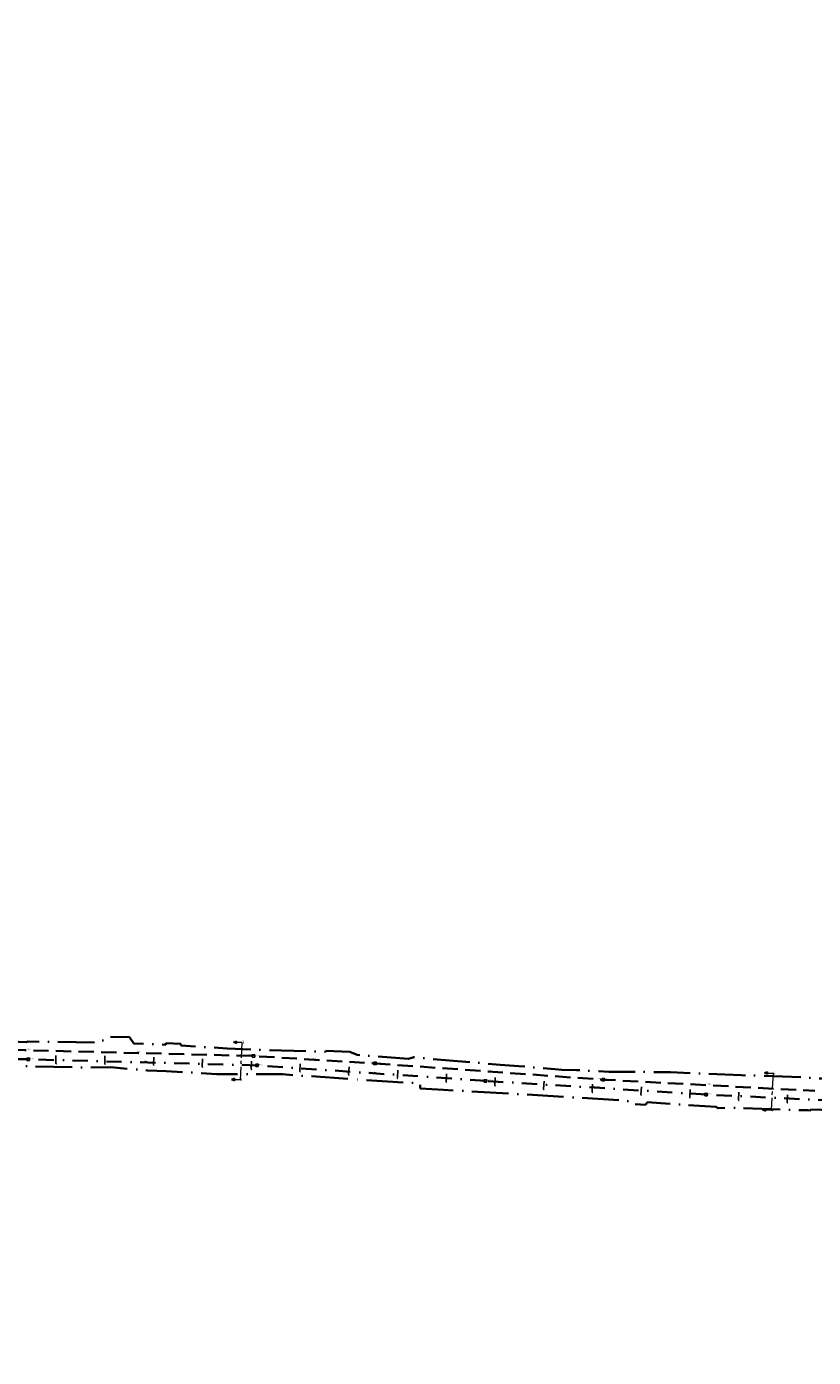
# Model space of a CAD drawing. Header units: metres. Extents: x 0 to 137602, y 0 to 467030.
# Tile 5 of 23: x 133577 to 133835, y 466436 to 466873. Entities that reach past the tile are written whole.
import ezdxf
from ezdxf import colors
from ezdxf.entities.mleader import LeaderData, LeaderLine
from ezdxf.enums import TextEntityAlignment as Align
from ezdxf.math import Vec2, Vec3

# ---------------------------------------------------------------- set-up
doc = ezdxf.new("R2010")
doc.units = ezdxf.units.M
for name, pattern in [('RI-HWA', [7.4, 5, -2.4]), ('RI-HWA_KOLKAANSLUITING', [4.3, 2.5, -1.8]), ('RI-VWA', [11, 5, -3, 0, -3]), ('XX-CENTER', [8, 5, -1, 1, -1]), ('XX-PROJECTGRENS', [18, 12, -3, 0, -3])]:
    doc.linetypes.add(name, pattern=pattern)
for name, color, linetype, lineweight in [('N-WE-KG-GRENS_PROJECT-G', 7, 'XX-PROJECTGRENS', 35), ('N-WE-VH-VERHARDING-T18', 10, 'Continuous', 18), ('X-XX-AL-VERWIJZING-S', 7, 'Continuous', 25), ('X-XX-AL-VERWIJZING_DOORSNEDE-G', 7, 'XX-CENTER', 18)]:
    doc.layers.add(name, color=color, linetype=linetype, lineweight=lineweight)
for name, color, linetype, lineweight, true_color in [('N-WE-RI-HWA_KOLKAANSLUITING-G', 150, 'RI-HWA_KOLKAANSLUITING', 25, 0x007fff), ('N-WE-RI-HWA_RIOOLPUT_INSPECTIEPUT_BETON-S', 150, 'Continuous', 25, 0x007fff), ('N-WE-RI-HWA_STROOMRICHTING-S', 150, 'Continuous', 25, 0x007fff), ('N-WE-RI-HWA_TRANSPORTLEIDING-G', 150, 'RI-HWA', 35, 0x007fff), ('N-WE-RI-VWA-G', 20, 'RI-VWA', 35, 0xff3f00), ('N-WE-RI-VWA_RIOOLPUT_INSPECTIEPUT-S', 20, 'Continuous', 25, 0xff3f00), ('N-WE-RI-VWA_STROOMRICHTING-S', 20, 'Continuous', 25, 0xff3f00)]:
    doc.layers.add(name, color=color, linetype=linetype, lineweight=lineweight, true_color=true_color)
doc.styles.add('NLCS-ISO', font='NLCS-ISO.ttf')
doc.styles.add('NLCS-ISO-M200-T18', font='NLCS-ISO.ttf', dxfattribs={"height": 0.36})

# ---------------------------------------------------------------- blocks, each defined once
blk = doc.blocks.new('SAL-VERWIJZING_DOORSNEDE_LINKS-SO')
for p, q in [((-9, 2), (-14, 0)), ((-14, 0), (-9, -2)), ((-9, -2), (-9, 2)), ((0, 0), (-9, 0))]:
    blk.add_line(p, q)
at = {"lineweight": 50, "style": 'NLCS-ISO'}
blk.add_attdef('...', text='', height=5, dxfattribs=at).set_placement((0, 0.5), align=Align.MIDDLE_LEFT)
blk = doc.blocks.new('N-SRI-PUT_BETON-SO')
blk.add_hatch(color=256).paths.add_polyline_path([(1.4, 1.4, 0.664858), (-2, 0), (-2, 0, 0.196534), (-1.4, -1.4)])
at = {"lineweight": -3, "flags": 128}
blk.add_lwpolyline([(2, -2), (2, 2), (-2, 2), (-2, -2)], close=True, dxfattribs=at)
at = {"lineweight": -3}
blk.add_circle((0, 0), 2, dxfattribs=at)
blk = doc.blocks.new('*U374')
at = {"ltscale": 0.1, "char_height": 1.8, "style": 'NLCS-ISO'}
for s, insert, attachment_point in [('-2.46', (-184.2, 0.6), 7), ('%%C600', (0, 1.2), 8), ('-2.46', (184.2, 0.6), 9)]:
    blk.add_mtext_dynamic_manual_height_columns(s, width=10.634, gutter_width=1.8, heights=[0], dxfattribs=dict(at, insert=insert, attachment_point=attachment_point))
blk = doc.blocks.new('*U375')
at = {"ltscale": 0.1, "char_height": 1.8, "style": 'NLCS-ISO'}
for s, insert, attachment_point in [('-2.46', (-96.5, 0.6), 7), ('%%C600', (0, 1.2), 8), ('-2.46', (96.5, 0.6), 9)]:
    blk.add_mtext_dynamic_manual_height_columns(s, width=10.634, gutter_width=1.8, heights=[0], dxfattribs=dict(at, insert=insert, attachment_point=attachment_point))
blk = doc.blocks.new('*U376')
at = {"ltscale": 0.1, "char_height": 1.8, "style": 'NLCS-ISO'}
for s, insert, attachment_point in [('-2.46', (-184.2, 0.6), 7), ('%%C600', (0, 1.2), 8), ('-2.46', (184.2, 0.6), 9)]:
    blk.add_mtext_dynamic_manual_height_columns(s, width=10.634, gutter_width=1.8, heights=[0], dxfattribs=dict(at, insert=insert, attachment_point=attachment_point))
blk = doc.blocks.new('*U377')
at = {"ltscale": 0.1, "char_height": 1.8, "style": 'NLCS-ISO'}
for s, insert, attachment_point in [('-2.46', (-170.3, 0.6), 7), ('%%C600', (0, 1.2), 8), ('-2.46', (170.3, 0.6), 9)]:
    blk.add_mtext_dynamic_manual_height_columns(s, width=10.634, gutter_width=1.8, heights=[0], dxfattribs=dict(at, insert=insert, attachment_point=attachment_point))
blk = doc.blocks.new('*U175')
at = {"ltscale": 0.1}
blk.add_hatch(color=256, dxfattribs=at).paths.add_polyline_path([(2.5, 0), (-2.5, -0.8), (-2.5, 0.8)])
at = {"ltscale": 0.1, "flags": 128}
blk.add_lwpolyline([(2.5, 0), (-2.5, -0.8), (-2.5, 0.8)], close=True, dxfattribs=at)
at = {"ltscale": 0.1, "style": 'NLCS-ISO'}
for tag, p in [('BOBL', (-179.7, 0)), ('MAT', (-1, 0.5))]:
    blk.add_attdef(tag, text='', height=1.8, dxfattribs=at).set_placement(p, align=Align.BOTTOM_RIGHT)
for tag, p in [('DIA', (1, 0.5)), ('BOBR', (178.2, 0))]:
    blk.add_attdef(tag, text='', height=1.8, dxfattribs=at).set_placement(p, align=Align.BOTTOM_LEFT)
blk.add_attdef('JVA', text='', height=1.8, dxfattribs=at).set_placement((0, -1), align=Align.TOP_CENTER)
blk = doc.blocks.new('*U176')
at = {"ltscale": 0.1}
blk.add_hatch(color=256, dxfattribs=at).paths.add_polyline_path([(2.5, 0), (-2.5, -0.8), (-2.5, 0.8)])
at = {"ltscale": 0.1, "flags": 128}
blk.add_lwpolyline([(2.5, 0), (-2.5, -0.8), (-2.5, 0.8)], close=True, dxfattribs=at)
at = {"ltscale": 0.1, "style": 'NLCS-ISO'}
for tag, p in [('BOBL', (-173.2, 0)), ('MAT', (-1, 0.5))]:
    blk.add_attdef(tag, text='', height=1.8, dxfattribs=at).set_placement(p, align=Align.BOTTOM_RIGHT)
for tag, p in [('DIA', (1, 0.5)), ('BOBR', (171.8, 0))]:
    blk.add_attdef(tag, text='', height=1.8, dxfattribs=at).set_placement(p, align=Align.BOTTOM_LEFT)
blk.add_attdef('JVA', text='', height=1.8, dxfattribs=at).set_placement((0, -1), align=Align.TOP_CENTER)

msp = doc.modelspace()

# ---------------------------------------------------------------- linework, layer by layer
at = {"layer": 'N-WE-KG-GRENS_PROJECT-G', "flags": 128}
msp.add_lwpolyline([(133942.152, 466524.013), (133955.533, 466522.507), (133956.145, 466521.626), (133962.811, 466521.355), (133963.543, 466522.67), (133965.054, 466522.563), (133965.551, 466521.193), (133981.5, 466520.334), (133981.565, 466520.896), (133982.028, 466520.86), (133994.134, 466520.33), (133994.151, 466519.671), (134009.067, 466519.478), (134013.911, 466519.512), (134027.732, 466519.636), (134028.693, 466519.554), (134034.796, 466519.611), (134050.86, 466519.659), (134068.501, 466520.152), (134071.254, 466520.237), (134077.26, 466520.692), (134094.041, 466522.635), (134101.385, 466523.282), (134101.428, 466523.91), (134128.995, 466527.092), (134141.938, 466528.627), (134148.421, 466529.392), (134148.476, 466529.087), (134157.108, 466530.24), (134157.762, 466530.339), (134157.953, 466529.076), (134163.706, 466529.946), (134172.69, 466531.055), (134201.838, 466535.069), (134202.197, 466534.878), (134203.304, 466535.042), (134208.161, 466535.722), (134214.682, 466536.673), (134215.15, 466536.846), (134235.766, 466539.754), (134239.587, 466540.449), (134251.117, 466542.218), (134251.536, 466542.09), (134264.479, 466543.833), (134264.487, 466544.317), (134273.56, 466545.641), (134273.608, 466545.287), (134285.679, 466546.863), (134299.118, 466548.971), (134309.192, 466550.345), (134329.805, 466553.659), (134341.526, 466555.206), (134346.97, 466556.112), (134351.977, 466556.025), (134358.949, 466556.887), (134359.186, 466557.313), (134365.426, 466557.917), (134389.225, 466560.758), (134395.395, 466561.519), (134400.633, 466562.019), (134418.638, 466563.907), (134426.404, 466566.343), (134432.472, 466567.14), (134437.532, 466567.422), (134444.848, 466568.25), (134448.277, 466568.388), (134484.594, 466572.762), (134486.539, 466572.966), (134490.599, 466573.546), (134498.499, 466574.536), (134514.318, 466576.701), (134542.397, 466581.367), (134546.702, 466582.122), (134551.593, 466582.441), (134551.871, 466583.179), (134557.906, 466584.406), (134558.276, 466584.115), (134567.36, 466586.004), (134582.717, 466588.715), (134583.108, 466588.972), (134590.444, 466590.398), (134630.038, 466598.271), (134633.264, 466598.923), (134632.087, 466604.993), (134646.051, 466607.537), (134647.414, 466607.429), (134666.972, 466611.405), (134675.342, 466617.463), (134674.819, 466607.593), (134696.995, 466610.537), (134702.172, 466611.327), (134706.525, 466612.071), (134709.085, 466612.323), (134712.087, 466612.776), (134715, 466613.203), (134716.349, 466613.229), (134723.364, 466613.968), (134738.981, 466616.639), (134746.062, 466617.28), (134746.09, 466616.641), (134760.121, 466618.861), (134759.993, 466619.829), (134768.446, 466621.137), (134784.615, 466623.738), (134787.541, 466625.072), (134796.772, 466626.479), (134796.899, 466625.715), (134813.878, 466628.545), (134820.226, 466629.584), (134847.68, 466634.234), (134881.79, 466639.204), (134881.926, 466639.532), (134884.43, 466640.009), (134893.797, 466641.711), (134903.085, 466643.328), (134904.138, 466643.527), (134920.265, 466646.374), (134921.332, 466646.578), (134937.367, 466649.518), (134938.501, 466649.708), (134961.555, 466654.096), (134967.764, 466655.262), (134974.722, 466656.563), (134984.23, 466658.491), (134992.023, 466659.998), (134995.809, 466660.766), (135000.442, 466661.693), (135009.695, 466663.648), (135010.659, 466663.869), (135018.832, 466665.618), (135021.92, 466666.314), (135034.093, 466668.943), (135034.161, 466668.769), (135043.8, 466670.832), (135059.084, 466674.02), (135068.771, 466676.078), (135083.089, 466679.034), (135091.902, 466680.993), (135097.488, 466682.166), (135104.831, 466683.651), (135116.534, 466686.231), (135119.892, 466686.792), (135126.3, 466688.013), (135127.347, 466688.196), (135130.448, 466688.891), (135135.602, 466689.887), (135140.19, 466691.518), (135166.592, 466696.94), (135182.368, 466700.724), (135201.902, 466704.748), (135203.941, 466705.082), (135209.867, 466705.957), (135217.801, 466707.782), (135228.821, 466709.933), (135242.391, 466712.598), (135277.698, 466719.723), (135279.457, 466720.111), (135279.55, 466721.578), (135288.178, 466723.073), (135350.963, 466735.305), (135501.986, 466763.685), (135501.162, 466761.839), (135525.132, 466766.833), (135533.639, 466768.672), (135569.042, 466775.188), (135582.767, 466777.378), (135584.022, 466777.634), (135585.675, 466776.264, 0.0191796), (135652.451, 466792.01), (135652.891, 466793.457), (135660.981, 466795.919), (135661.574, 466796.074), (135664.481, 466796.836), (135665.946, 466796.651), (135673.558, 466799.328), (135680.977, 466801.739), (135687.276, 466804.201), (135692.547, 466806.295), (135705.432, 466809.743), (135712.094, 466810.706), (135728.145, 466817.035), (135760.285, 466825.832), (135773.458, 466829.179), (135789.116, 466834.08), (135813.029, 466842.892), (135823.352, 466846.718), (135839.426, 466852.91), (135860.96, 466860.89), (135867.928, 466863.26), (135895.199, 466872.784), (135899.312, 466861.8), (135873.359, 466852.082), (135873.188, 466848.843), (135867.814, 466846.669), (135856.104, 466842.036), (135847.253, 466838.505), (135830.033, 466832.514), (135818.854, 466828.652), (135812.865, 466826.949), (135808.959, 466825.804), (135805.053, 466824.658), (135770.731, 466814.307), (135766.971, 466812.016), (135761.879, 466808.079), (135757.591, 466807.133), (135743.839, 466803.566), (135724.075, 466798.35), (135721.275, 466798.229), (135720.422, 466801.401), (135715.133, 466799.834), (135698.553, 466794.754), (135698.279, 466793.693), (135686.038, 466790.352), (135686.038, 466789.248), (135686.038, 466787.562), (135681.985, 466786.092), (135677.719, 466785.319), (135623.458, 466770.711), (135607.41, 466767.662), (135584.355, 466763.142), (135577.091, 466761.475), (135570.47, 466760.803), (135524.714, 466753.103), (135522.642, 466752.878), (135515.666, 466751.661), (135498.388, 466748.218), (135460.498, 466741.759), (135438.515, 466737.953), (135402.134, 466731.048), (135401.842, 466732.671), (135396.111, 466731.637), (135390.927, 466730.659), (135374.008, 466727.423), (135342.463, 466720.896), (135337.831, 466720.249), (135332.781, 466719.412), (135316.41, 466716.549), (135312.764, 466716.512), (135301.04, 466714.003), (135296.667, 466713.077), (135288.078, 466711.338), (135288.031, 466710.414), (135288.066, 466708.643), (135283.612, 466707.738), (135244.114, 466700.084), (135242.59, 466702.114), (135218.779, 466697.088), (135216.4, 466696.736), (135207.126, 466694.996), (135197.842, 466693.22), (135196.987, 466690.777), (135188.214, 466689.009), (135186.218, 466690.919), (135157.953, 466685.339), (135157.545, 466682.623), (135152.388, 466681.564), (135151.517, 466683.806), (135135.729, 466680.62), (135134.464, 466677.149), (135128.184, 466675.854), (135125.788, 466678.571), (135109.606, 466675.114), (135107.871, 466673.543), (135107.871, 466672.134), (135099.469, 466670.442), (135080.265, 466666.625), (135079.406, 466666.151), (135069.61, 466664.202), (135057.638, 466661.759), (135035.803, 466657.155), (135033.723, 466658.689), (135013.618, 466654.679), (135014.198, 466652.086), (135012.612, 466651.731), (135012.176, 466654.16), (134999.525, 466651.581), (134981.058, 466648.065), (134978.74, 466647.609), (134978.586, 466647.723), (134973.29, 466646.777), (134967.912, 466645.754), (134966.071, 466645.409), (134952.75, 466642.776), (134952.592, 466643.577), (134951.246, 466643.315), (134944.955, 466642.097), (134940.872, 466641.345), (134939.907, 466640.789), (134925.329, 466637.906), (134925.171, 466637.877), (134925.333, 466636.966), (134925.553, 466635.733), (134922.159, 466635.157), (134921.983, 466636.201), (134920.712, 466635.973), (134906.644, 466633.431), (134906.509, 466633.768), (134899.927, 466632.517), (134896.041, 466630.574), (134862.297, 466626.202), (134861.423, 466623.924), (134854.723, 466622.819), (134853.222, 466624.597), (134834.721, 466621.381), (134818.755, 466618.638), (134803.128, 466616.182), (134801.097, 466614.744), (134787.48, 466613.242), (134768.983, 466610.888), (134755.14, 466609.258), (134754.957, 466609.237), (134754.786, 466610.217), (134731.872, 466606.359), (134713.4, 466603.055), (134699.607, 466600.717), (134685.428, 466598.156), (134675.878, 466596.194), (134672.276, 466595.656), (134668.91, 466595.016), (134645.926, 466591.058), (134638.577, 466590.001), (134611.474, 466584.899), (134601.717, 466583.131), (134600.6, 466582.901), (134592.762, 466581.44), (134575.118, 466578.109), (134569.726, 466577.127), (134558.057, 466574.923), (134547.369, 466573.132), (134538.23, 466571.522), (134531.355, 466570.551), (134524.272, 466569.346), (134519.026, 466568.326), (134515.39, 466567.719), (134505.384, 466563.341), (134500.986, 466562.643), (134495.881, 466561.909), (134495.823, 466562.312), (134492.204, 466563.642), (134484.398, 466562.518), (134478.905, 466561.786), (134469.843, 466560.533), (134464.536, 466559.742), (134456.919, 466558.745), (134448.033, 466557.687), (134433.208, 466556.61), (134412.104, 466554.577), (134407.553, 466554.101), (134387.467, 466551.741), (134381.785, 466550.955), (134364.962, 466548.659), (134360.191, 466548.481), (134354.944, 466547.628), (134324.113, 466542.837), (134319.685, 466541.923), (134312.466, 466540.844), (134307.061, 466539.9), (134305.527, 466540.739), (134283.993, 466537.831), (134278.004, 466536.268), (134260.392, 466533.941), (134253.899, 466532.65), (134244.867, 466531.618), (134227.961, 466528.835), (134196.876, 466524.748), (134191.294, 466524.652), (134189.441, 466519.487), (134180.543, 466523.251), (134138.079, 466517.961), (134135.279, 466517.668), (134120.646, 466515.791), (134115.858, 466514.998), (134094.415, 466512.788), (134094.483, 466512.133), (134077.905, 466510.692), (134056.132, 466509.19), (134043.898, 466509.02), (134033.049, 466509.242), (134023.923, 466509.529), (134011.048, 466510.262), (134011.12, 466510.989), (133978.031, 466511.971), (133977.492, 466511.386), (133976.525, 466511.415), (133970.93, 466511.61), (133940.859, 466512.853), (133936.339, 466513.04), (133926.354, 466513.566), (133918.767, 466513.929), (133914.845, 466514.016), (133909.555, 466514.279), (133907.78, 466514.373), (133898.183, 466514.701), (133889.291, 466514.99), (133877.411, 466515.387), (133865.169, 466516.189), (133858.598, 466516.511), (133853.557, 466516.784), (133840.824, 466517.534), (133833.647, 466517.757), (133833.706, 466517.421), (133832.853, 466517.458), (133826.979, 466517.575), (133808.076, 466518.296), (133803.308, 466518.179), (133802.56, 466518.555), (133780.072, 466520.153), (133779.6, 466519.291), (133774.066, 466519.538), (133773.735, 466520.559), (133740.527, 466522.642), (133713.376, 466524.159), (133705.703, 466524.636), (133705.709, 466526.266), (133685.059, 466527.583), (133660.563, 466529.253), (133639.129, 466529.346), (133622.453, 466530.286), (133616.388, 466530.543), (133614.494, 466530.624), (133604.393, 466531.597), (133597.464, 466531.465), (133574.3, 466531.955), (133566.695, 466531.543), (133561.32, 466531.616), (133554.142, 466531.627), (133545.309, 466531.719), (133535.509, 466531.795), (133530.483, 466531.897), (133499.098, 466532.845), (133498.91, 466530.624), (133497.604, 466522.359), (133448.566, 466524.379), (133448.421, 466522.59), (133414.567, 466524.034), (133414.497, 466533.241), (133401.904, 466533.723), (133353.812, 466535.745), (133352.26, 466536.139), (133333.107, 466536.524), (133333.343, 466545.829), (133369.152, 466544.714), (133381.325, 466544.396), (133400.699, 466543.637), (133404.005, 466543.551), (133435.456, 466542.61), (133435.456, 466542.277), (133451.526, 466541.628), (133467.883, 466541.235), (133477.659, 466542.034), (133509.103, 466541.442), (133515.138, 466541.284), (133519.939, 466540.992), (133525.525, 466540.798), (133532.518, 466540.097), (133548.147, 466539.778), (133548.297, 466540.601), (133555.22, 466540.722), (133564.265, 466540.558), (133565.06, 466540.188), (133570.074, 466540.025), (133574.07, 466539.875), (133576.623, 466539.795), (133577.163, 466540.007), (133601.21, 466539.677), (133602.809, 466541.635), (133610.483, 466541.448), (133611.878, 466539.353), (133618.8, 466539.154), (133622.331, 466538.943), (133622.362, 466539.485), (133627.247, 466539.274), (133627.305, 466538.709), (133642.487, 466537.733), (133654.92, 466537.235), (133674.71, 466536.649), (133674.766, 466536.962), (133682.638, 466536.639), (133685.084, 466535.631), (133701.924, 466534.36), (133703.6, 466534.856), (133708.504, 466534.396), (133731.895, 466532.391), (133737.992, 466531.942), (133749.854, 466530.901), (133752.15, 466530.77), (133756.921, 466530.655), (133767.535, 466530.109), (133779.853, 466530.016), (133787.77, 466529.934), (133810.905, 466528.967), (133832.384, 466528.238), (133837.192, 466527.837), (133897.841, 466525.036)], format="xyb", close=True, dxfattribs=at)
at = {"layer": 'N-WE-RI-HWA_KOLKAANSLUITING-G'}
for points in [[(133586.35, 466532.931), (133586.349, 466532.871), (133586.349, 466532.841), (133586.412, 466532.777)], [(133586.35, 466532.931), (133586.374, 466536.916)], [(133602.349, 466532.832), (133602.372, 466536.507)], [(133618.349, 466532.424), (133618.469, 466536.095)], [(133634.34, 466531.838), (133634.499, 466535.686)], [(133650.326, 466531.112), (133650.534, 466535.276)], [(133666.304, 466530.245), (133666.544, 466534.318)], [(133682.274, 466529.238), (133682.552, 466533.339)], [(133586.412, 466532.777), (133586.454, 466532.735), (133586.475, 466532.713), (133586.564, 466532.713)], [(133602.349, 466532.832), (133602.349, 466532.772), (133602.349, 466532.742), (133602.411, 466532.678)], [(133602.411, 466532.678), (133602.453, 466532.636), (133602.475, 466532.614), (133602.564, 466532.614)], [(133618.349, 466532.424), (133618.347, 466532.364), (133618.346, 466532.334), (133618.407, 466532.27)], [(133618.407, 466532.27), (133618.448, 466532.226), (133618.469, 466532.204), (133618.558, 466532.201)], [(133634.34, 466531.838), (133634.338, 466531.778), (133634.337, 466531.749), (133634.397, 466531.683)], [(133634.397, 466531.683), (133634.438, 466531.639), (133634.458, 466531.617), (133634.547, 466531.613)], [(133650.326, 466531.112), (133650.323, 466531.052), (133650.321, 466531.022), (133650.381, 466530.956)], [(133650.381, 466530.956), (133650.421, 466530.912), (133650.441, 466530.889), (133650.53, 466530.885)], [(133666.304, 466530.245), (133666.301, 466530.185), (133666.299, 466530.155), (133666.358, 466530.089)], [(133666.358, 466530.089), (133666.398, 466530.044), (133666.418, 466530.021), (133666.507, 466530.016)], [(133682.274, 466529.238), (133682.27, 466529.178), (133682.268, 466529.148), (133682.327, 466529.081)], [(133682.327, 466529.081), (133682.366, 466529.035), (133682.386, 466529.013), (133682.475, 466529.007)], [(133698.235, 466528.089), (133698.552, 466532.284)], [(133714.189, 466526.883), (133714.511, 466531.146)], [(133730.144, 466525.677), (133730.471, 466530.009)], [(133746.098, 466524.472), (133746.431, 466528.872)], [(133698.235, 466528.089), (133698.23, 466528.029), (133698.228, 466527.999), (133698.286, 466527.932)], [(133698.286, 466527.932), (133698.325, 466527.886), (133698.344, 466527.863), (133698.433, 466527.857)], [(133714.189, 466526.883), (133714.185, 466526.823), (133714.182, 466526.793), (133714.24, 466526.726)], [(133714.24, 466526.726), (133714.279, 466526.68), (133714.299, 466526.658), (133714.388, 466526.651)], [(133730.144, 466525.677), (133730.139, 466525.618), (133730.137, 466525.588), (133730.195, 466525.52)], [(133730.195, 466525.52), (133730.234, 466525.475), (133730.254, 466525.452), (133730.342, 466525.445)], [(133746.098, 466524.472), (133746.094, 466524.412), (133746.091, 466524.382), (133746.149, 466524.314)], [(133746.149, 466524.314), (133746.188, 466524.269), (133746.208, 466524.246), (133746.297, 466524.24)], [(133762.066, 466523.517), (133762.309, 466527.74)], [(133778.039, 466522.611), (133778.275, 466526.832)], [(133794.015, 466521.736), (133794.243, 466525.986)], [(133809.992, 466520.893), (133810.212, 466525.141)], [(133825.971, 466520.083), (133826.179, 466524.261)], [(133762.066, 466523.517), (133762.062, 466523.457), (133762.06, 466523.427), (133762.12, 466523.361)], [(133762.12, 466523.361), (133762.16, 466523.316), (133762.18, 466523.294), (133762.268, 466523.289)], [(133778.039, 466522.611), (133778.036, 466522.551), (133778.034, 466522.521), (133778.094, 466522.454)], [(133778.094, 466522.454), (133778.134, 466522.41), (133778.154, 466522.387), (133778.243, 466522.382)], [(133794.015, 466521.736), (133794.012, 466521.676), (133794.01, 466521.646), (133794.07, 466521.58)], [(133794.07, 466521.58), (133794.11, 466521.535), (133794.13, 466521.513), (133794.219, 466521.508)], [(133809.992, 466520.893), (133809.989, 466520.833), (133809.988, 466520.803), (133810.047, 466520.737)], [(133810.047, 466520.737), (133810.088, 466520.693), (133810.108, 466520.67), (133810.197, 466520.666)], [(133825.971, 466520.083), (133825.969, 466520.023), (133825.967, 466519.993), (133826.027, 466519.927)], [(133826.027, 466519.927), (133826.067, 466519.882), (133826.087, 466519.86), (133826.176, 466519.856)]]:
    msp.add_lwpolyline(points, dxfattribs=at)
at = {"layer": 'N-WE-RI-HWA_TRANSPORTLEIDING-G', "flags": 128}
msp.add_lwpolyline([(133342.253, 466542.26), (133417.232, 466540.474), (133476.067, 466539.073), (133505.309, 466538.379), (133576.146, 466537.177), (133651.111, 466535.261), (133690.928, 466532.827)], dxfattribs=at)
msp.add_lwpolyline([(133690.928, 466532.827), (133765.737, 466527.496), (133835.066, 466523.824, 0.002163)], format="xyb", dxfattribs=at)
at = {"layer": 'N-WE-RI-VWA-G'}
msp.add_lwpolyline([(134347.979, 466549.92), (134322.201, 466546.005), (134247.927, 466535.596), (134173.654, 466525.181), (134099.177, 466516.405), (134024.243, 466514.297), (133949.262, 466515.995), (133874.322, 466519.01), (133799.41, 466522.633), (133727.12, 466527.093), (133652.294, 466532.197), (133577.32, 466534.17), (133502.331, 466535.445), (133427.352, 466537.232), (133353.109, 466539.75)], dxfattribs=at)
at = {"layer": 'X-XX-AL-VERWIJZING_DOORSNEDE-G'}
for points in [[(133647.308, 466539.653), (133646.694, 466527.465)], [(133821.331, 466529.564), (133820.723, 466517.489)]]:
    msp.add_lwpolyline(points, dxfattribs=at)

# ---------------------------------------------------------------- block references
at = {"layer": 'N-WE-RI-HWA_RIOOLPUT_INSPECTIEPUT_BETON-S', "xscale": 0.2, "yscale": 0.2, "zscale": 0.2}
for p, rotation in [((133651.111, 466535.261), 357.1278133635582), ((133690.928, 466532.827), 355.875219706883), ((133765.737, 466527.496), 356.7821554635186)]:
    msp.add_blockref('N-SRI-PUT_BETON-SO', p, dxfattribs=dict(at, rotation=rotation))
at = {"layer": 'N-WE-RI-HWA_STROOMRICHTING-S'}
for name, p, xscale, yscale, zscale, rotation in [('*U374', (133613.629, 466536.219), 0.2, 0.2, 0.2, 358.5360178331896), ('*U375', (133671.02, 466534.044), 0.2000000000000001, 0.2000000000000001, 0.2000000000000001, 356.5015165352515), ('*U376', (133728.333, 466530.162), 0.2000000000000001, 0.2000000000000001, 0.2000000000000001, 355.9240985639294), ('*U377', (133800.401, 466525.66), 0.2000000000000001, 0.2000000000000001, 0.2000000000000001, 356.9679967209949)]:
    msp.add_blockref(name, p, dxfattribs=dict(at, xscale=xscale, yscale=yscale, zscale=zscale, rotation=rotation))
at = {"layer": 'N-WE-RI-VWA_RIOOLPUT_INSPECTIEPUT-S'}
for p, xscale, yscale, zscale, rotation in [((133577.32, 466534.17), 0.2000000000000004, 0.2000000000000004, 0.2000000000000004, 358.4934311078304), ((133652.294, 466532.197), 0.2000000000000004, 0.2000000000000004, 0.2000000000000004, 356.0973086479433), ((133727.12, 466527.093), 0.2000000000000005, 0.2000000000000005, 0.2000000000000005, 356.4695905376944), ((133799.41, 466522.633), 0.1999999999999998, 0.1999999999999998, 0.1999999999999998, 357.2261568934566)]:
    msp.add_blockref('N-SRI-PUT_BETON-SO', p, dxfattribs=dict(at, xscale=xscale, yscale=yscale, zscale=zscale, rotation=rotation))
at = {"layer": 'N-WE-RI-VWA_STROOMRICHTING-S'}
ref = msp.add_blockref('*U175', (133614.973, 466533.179), dxfattribs=dict(at, xscale=0.2000000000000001, yscale=0.2000000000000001, zscale=0.2000000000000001, rotation=358.4931116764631))
ref.add_attrib('DIA', '%%C315', dxfattribs={"layer": '0', "ltscale": 0.1, "height": 0.36, "rotation": 358.49311, "style": 'NLCS-ISO'}).set_placement((133615.176, 466533.274), align=Align.BOTTOM_LEFT)
ref.add_attrib('BOBL', '-2.42', dxfattribs={"layer": '0', "ltscale": 0.1, "height": 0.36, "rotation": 358.49311, "style": 'NLCS-ISO'}).set_placement((133579.054, 466534.124), align=Align.BOTTOM_RIGHT)
ref.add_attrib('BOBR', '-2.44', dxfattribs={"layer": '0', "ltscale": 0.1, "height": 0.36, "rotation": 358.49311, "style": 'NLCS-ISO'}).set_placement((133650.608, 466532.242), align=Align.BOTTOM_LEFT)
ref = msp.add_blockref('*U175', (133689.873, 466529.634), dxfattribs=dict(at, xscale=0.2000000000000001, yscale=0.2000000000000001, zscale=0.2000000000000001, rotation=356.0973378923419))
ref.add_attrib('DIA', '%%C315', dxfattribs={"layer": '0', "ltscale": 0.1, "height": 0.36, "rotation": 356.09734, "style": 'NLCS-ISO'}).set_placement((133690.079, 466529.72), align=Align.BOTTOM_LEFT)
ref.add_attrib('BOBL', '-2.44', dxfattribs={"layer": '0', "ltscale": 0.1, "height": 0.36, "rotation": 356.09734, "style": 'NLCS-ISO'}).set_placement((133654.025, 466532.079), align=Align.BOTTOM_RIGHT)
ref.add_attrib('BOBR', '-2.47', dxfattribs={"layer": '0', "ltscale": 0.1, "height": 0.36, "rotation": 356.09734, "style": 'NLCS-ISO'}).set_placement((133725.437, 466527.208), align=Align.BOTTOM_LEFT)
ref = msp.add_blockref('*U176', (133763.431, 466524.853), dxfattribs=dict(at, xscale=0.2000000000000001, yscale=0.2000000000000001, zscale=0.2000000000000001, rotation=356.4695905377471))
ref.add_attrib('DIA', '%%C315', dxfattribs={"layer": '0', "ltscale": 0.1, "height": 0.36, "rotation": 356.46959, "style": 'NLCS-ISO'}).set_placement((133763.637, 466524.94), align=Align.BOTTOM_LEFT)
ref.add_attrib('BOBL', '-2.47', dxfattribs={"layer": '0', "ltscale": 0.1, "height": 0.36, "rotation": 356.46959, "style": 'NLCS-ISO'}).set_placement((133728.851, 466526.986), align=Align.BOTTOM_RIGHT)
ref.add_attrib('BOBR', '-2.49', dxfattribs={"layer": '0', "ltscale": 0.1, "height": 0.36, "rotation": 356.46959, "style": 'NLCS-ISO'}).set_placement((133797.727, 466522.737), align=Align.BOTTOM_LEFT)
ref = msp.add_blockref('*U175', (133837.033, 466520.813), dxfattribs=dict(at, xscale=0.2000000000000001, yscale=0.2000000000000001, zscale=0.2000000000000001, rotation=357.2312364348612))
ref.add_attrib('DIA', '%%C315', dxfattribs={"layer": '0', "ltscale": 0.1, "height": 0.36, "rotation": 357.23124, "style": 'NLCS-ISO'}).set_placement((133837.237, 466520.904), align=Align.BOTTOM_LEFT)
ref.add_attrib('BOBL', '-2.49', dxfattribs={"layer": '0', "ltscale": 0.1, "height": 0.36, "rotation": 357.23124, "style": 'NLCS-ISO'}).set_placement((133801.143, 466522.549), align=Align.BOTTOM_RIGHT)
ref.add_attrib('BOBR', '-2.51', dxfattribs={"layer": '0', "ltscale": 0.1, "height": 0.36, "rotation": 357.23124, "style": 'NLCS-ISO'}).set_placement((133872.638, 466519.091), align=Align.BOTTOM_LEFT)
at = {"layer": 'X-XX-AL-VERWIJZING-S', "xscale": 0.2, "yscale": 0.2, "zscale": 0.2}
for p, rotation, values in [((133647.308, 466539.653), 357.1125704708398, {'...': '3'}), ((133821.331, 466529.564), 357.116699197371, {'...': '4'}), ((133646.694, 466527.465), 357.1125704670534, {'...': '3'}), ((133820.723, 466517.489), 357.1166992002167, {'...': '4'})]:
    msp.add_blockref('SAL-VERWIJZING_DOORSNEDE_LINKS-SO', p, dxfattribs=dict(at, rotation=rotation)).add_auto_attribs(values)

# ---------------------------------------------------------------- leaders
at = {"layer": 'N-WE-VH-VERHARDING-T18'}
ml = msp.add_multileader_mtext('Standard', dxfattribs=at)
ml.set_content('', color=256, style='NLCS-ISO-M200-T18')
ml.set_leader_properties(color=256, linetype='ByLayer', lineweight=-1)
ml.build(insert=Vec2(0, 0))
ml.multileader.update_dxf_attribs({"has_dogleg": 0, "text_left_attachment_type": 5, "text_right_attachment_type": 5, "dogleg_length": 0.36, "arrow_head_size": 0.36})
ctx = ml.context
ctx.base_point, ctx.char_height, ctx.arrow_head_size, ctx.landing_gap_size, ctx.plane_origin = Vec3(135697.392, 466805.766), 0.36, 0.36, 0.18, Vec3(135695.697, 466805.189)
ctx.left_attachment, ctx.right_attachment = 5, 5
notes = []
notes.append((ctx, [(0, (0, 0, 0), (0, 0), (1, 0), 1, [])]))
ctx.mtext.insert, ctx.mtext.rotation, ctx.mtext.flow_direction = Vec3(135697.572, 466806.126), -0.1475286, 5
for ctx, leaders in notes:
    for number, flags, end, landing, length, lines in leaders:
        leader = LeaderData()
        leader.index, (leader.has_last_leader_line, leader.has_dogleg_vector, leader.attachment_direction) = number, flags
        leader.last_leader_point, leader.dogleg_vector, leader.dogleg_length = Vec3(end), Vec3(landing), length
        for number, points, colour, breaks in lines:
            line = LeaderLine()
            line.index, line.vertices, line.color, line.breaks = number, Vec3.list(points), colors.encode_raw_color(colour), breaks
            leader.lines.append(line)
        ctx.leaders.append(leader)

doc.saveas('drawing.dxf')
